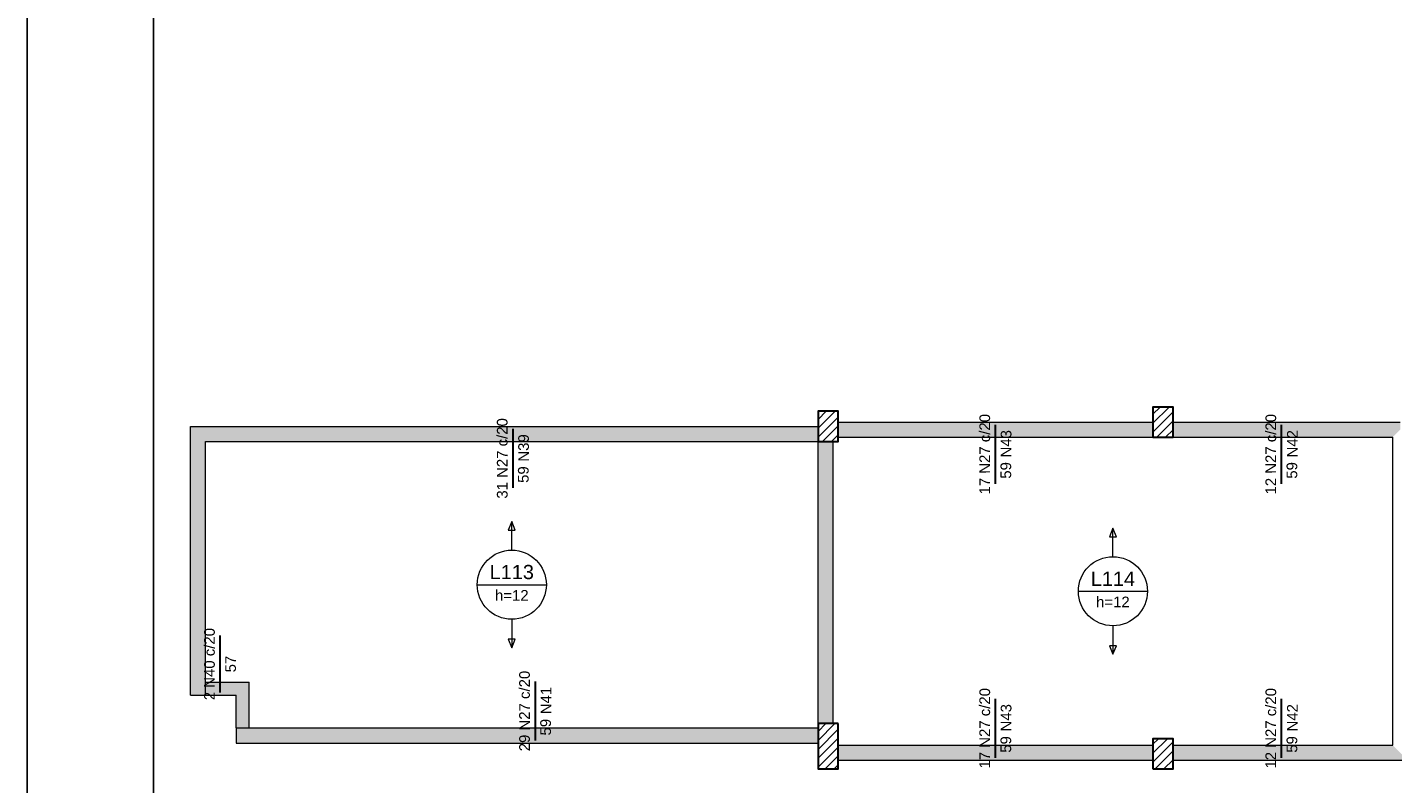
# Model space of a CAD drawing. Header units: millimetres. Extents: x 0 to 84.1, y 0 to 59.4.
# Tile 2 of 7: x 0 to 27.1, y 14.1 to 29.1. Entities that reach past the tile are written whole.
import ezdxf

# ---------------------------------------------------------------- set-up
doc = ezdxf.new("R2010")
doc.units = ezdxf.units.MM
doc.header["$MEASUREMENT"] = 0
doc.linetypes.add('NULL', pattern=[0])
for name, color, linetype, lineweight in [('Descrição da armadura', 7, 'Continuous', 0), ('DT-Armadura negativa', 4, 'Continuous', 30), ('DT-Hachura pilar em laje', 252, 'Continuous', 5), ('DT-Hachura viga em laje', 254, 'Continuous', 5), ('DT-Textos', 7, 'Continuous', 5), ('FO-Pilares', 4, 'Continuous', 30), ('FO-Vigas', 1, 'Continuous', 20), ('Textos armaduras', 7, 'Continuous', 0)]:
    doc.layers.add(name, color=color, linetype=linetype, lineweight=lineweight)
doc.layers.add('SEDUC_MARF', color=1, linetype='Continuous')
doc.layers.add('SEDUC_MARGG', color=7, linetype='Continuous')
doc.styles.add('Arial', font='txt')

msp = doc.modelspace()

# ---------------------------------------------------------------- hatches: boundary and pattern name
at = {"layer": 'DT-Hachura pilar em laje', "linetype": 'Continuous'}
h = msp.add_hatch(dxfattribs=at)
h.set_pattern_fill('ANSI31', color=252, style=0)
h.paths.add_polyline_path([(15.678, 20.896), (15.878, 20.896), (16.078, 20.896), (16.078, 21.196), (16.078, 21.496), (15.878, 21.496), (15.678, 21.496), (15.678, 21.196)])
h = msp.add_hatch(dxfattribs=at)
h.set_pattern_fill('ANSI31', color=252, style=0)
h.paths.add_polyline_path([(22.319, 20.979), (22.519, 20.979), (22.719, 20.979), (22.719, 21.279), (22.719, 21.579), (22.519, 21.579), (22.319, 21.579), (22.319, 21.279)])
h = msp.add_hatch(dxfattribs=at)
h.set_pattern_fill('ANSI31', color=252, style=0)
h.paths.add_polyline_path([(16.078, 15.305), (15.878, 15.305), (15.678, 15.305), (15.678, 14.855), (15.678, 14.405), (15.878, 14.405), (16.078, 14.405), (16.078, 14.855)])
h = msp.add_hatch(dxfattribs=at)
h.set_pattern_fill('ANSI31', color=252, style=0)
h.paths.add_polyline_path([(22.319, 14.405), (22.519, 14.405), (22.719, 14.405), (22.719, 14.705), (22.719, 15.005), (22.519, 15.005), (22.319, 15.005), (22.319, 14.705)])
at = {"layer": 'DT-Hachura viga em laje', "linetype": 'Continuous'}
for points in [[(15.678, 21.197), (15.678, 21.197), (3.234, 21.197), (3.534, 20.896), (15.678, 20.896), (15.678, 21.197)], [(3.534, 20.896), (3.534, 20.896), (3.234, 21.197), (3.234, 15.87), (3.534, 15.87), (3.534, 20.896)], [(22.319, 21.28), (22.319, 21.28), (16.078, 21.28), (16.078, 20.98), (22.319, 20.98), (22.319, 21.28)], [(27.222, 21.13), (27.222, 21.13), (27.222, 21.28), (22.719, 21.28), (22.719, 20.98), (27.072, 20.98), (27.222, 21.13)], [(15.978, 20.896), (15.978, 20.896), (15.678, 20.896), (15.678, 15.305), (15.978, 15.305), (15.978, 20.896)], [(4.399, 16.13), (4.399, 16.13), (3.534, 16.13), (3.384, 16), (3.534, 15.87), (4.139, 15.87), (4.399, 16.13)], [(4.399, 15.22), (4.399, 15.22), (4.399, 16.13), (4.139, 15.87), (4.139, 15.22), (4.269, 15.07), (4.399, 15.22)], [(15.678, 15.22), (15.678, 15.22), (4.139, 15.22), (4.139, 14.92), (15.678, 14.92), (15.678, 15.22)], [(22.319, 14.877), (22.319, 14.877), (16.078, 14.877), (16.078, 14.577), (22.319, 14.577), (22.319, 14.877)], [(27.072, 14.877), (27.072, 14.877), (22.719, 14.877), (22.719, 14.577), (27.372, 14.577), (27.072, 14.877)]]:
    msp.add_hatch(color=254, dxfattribs=at).paths.add_polyline_path(points)

# ---------------------------------------------------------------- linework, layer by layer
at = {"layer": 'DT-Armadura negativa'}
for points in [[(9.631, 19.976), (9.631, 21.146)], [(19.198, 20.059), (19.198, 21.229)], [(24.87, 20.059), (24.87, 21.229)], [(3.826, 15.919), (3.826, 17.05)], [(10.073, 14.969), (10.073, 16.14)], [(19.198, 14.627), (19.198, 15.798)], [(24.87, 14.627), (24.87, 15.798)]]:
    msp.add_lwpolyline(points, dxfattribs=at)
at = {"layer": 'DT-Textos'}
for p, q in [((9.606, 19.308), (9.535, 19.139)), ((9.676, 19.139), (9.606, 19.308)), ((9.535, 19.139), (9.676, 19.139)), ((21.525, 19.179), (21.454, 19.009)), ((21.454, 19.009), (21.595, 19.009)), ((21.595, 19.009), (21.525, 19.179)), ((8.92, 18.058), (10.291, 18.058)), ((20.839, 17.928), (22.21, 17.928)), ((9.676, 16.977), (9.535, 16.977)), ((9.535, 16.977), (9.606, 16.808)), ((9.606, 16.808), (9.676, 16.977)), ((21.595, 16.848), (21.454, 16.848)), ((21.454, 16.848), (21.525, 16.678)), ((21.525, 16.678), (21.595, 16.848))]:
    msp.add_line(p, q, dxfattribs=at)
for points in [[(9.606, 18.743), (9.606, 19.308)], [(21.525, 18.614), (21.525, 19.179)], [(9.606, 17.373), (9.606, 16.808)], [(21.525, 17.243), (21.525, 16.678)]]:
    msp.add_lwpolyline(points, dxfattribs=at)
for centre in [(9.606, 18.058), (21.525, 17.928)]:
    msp.add_circle(centre, 0.685, dxfattribs=at)
at = {"layer": 'FO-Pilares'}
for points in [[(15.678, 20.896), (15.878, 20.896), (16.078, 20.896), (16.078, 21.196), (16.078, 21.496), (15.878, 21.496), (15.678, 21.496), (15.678, 21.196), (15.678, 20.896)], [(22.319, 20.979), (22.519, 20.979), (22.719, 20.979), (22.719, 21.279), (22.719, 21.579), (22.519, 21.579), (22.319, 21.579), (22.319, 21.279), (22.319, 20.979)], [(16.078, 15.305), (15.878, 15.305), (15.678, 15.305), (15.678, 14.855), (15.678, 14.405), (15.878, 14.405), (16.078, 14.405), (16.078, 14.855), (16.078, 15.305)], [(22.319, 14.405), (22.519, 14.405), (22.719, 14.405), (22.719, 14.705), (22.719, 15.005), (22.519, 15.005), (22.319, 15.005), (22.319, 14.705), (22.319, 14.405)]]:
    msp.add_lwpolyline(points, close=True, dxfattribs=at)
at = {"layer": 'FO-Vigas'}
for p, q in [((3.234, 21.196), (15.678, 21.196)), ((3.234, 15.869), (3.234, 21.196)), ((16.078, 21.279), (22.319, 21.279)), ((22.719, 21.279), (27.222, 21.279)), ((3.534, 20.896), (15.678, 20.896)), ((3.534, 15.869), (3.534, 20.896)), ((15.678, 15.305), (15.678, 20.896)), ((15.978, 15.305), (15.978, 20.896)), ((16.078, 20.979), (22.319, 20.979)), ((22.719, 20.979), (27.072, 20.979)), ((27.072, 17.831), (27.072, 20.979)), ((27.072, 14.877), (27.072, 17.831)), ((3.534, 16.129), (4.399, 16.129)), ((4.399, 15.219), (4.399, 16.129)), ((3.234, 15.869), (3.534, 15.869)), ((3.534, 15.869), (4.139, 15.869)), ((4.139, 15.219), (4.139, 15.869)), ((4.139, 15.219), (4.139, 14.919)), ((4.139, 15.219), (15.678, 15.219)), ((4.139, 14.919), (15.678, 14.919)), ((16.078, 14.877), (22.319, 14.877)), ((22.719, 14.877), (27.072, 14.877)), ((16.078, 14.577), (22.319, 14.577)), ((22.719, 14.577), (27.372, 14.577))]:
    msp.add_line(p, q, dxfattribs=at)
at = {"layer": 'SEDUC_MARF'}
msp.add_lwpolyline([(84.1, 59.4), (0, 59.4), (0, 0), (84.1, 0)], close=True, dxfattribs=at)
at = {"layer": 'SEDUC_MARGG'}
msp.add_lwpolyline([(2.5, 1), (83.1, 1), (83.1, 58.4), (2.5, 58.4)], close=True, dxfattribs=at)

# ---------------------------------------------------------------- texts
at = {"layer": 'Descrição da armadura', "linetype": 'NULL', "char_height": 0.2118, "rotation": 90.0002, "line_spacing_factor": 0.9, "style": 'Arial'}
for s, insert, width, attachment_point in [('17 N27 c/20', (19.092, 20.644), 3.1277, 8), ('12 N27 c/20', (24.764, 20.644), 3.1277, 8), ('31 N27 c/20', (9.525, 20.561), 3.1277, 8), ('N39', (9.948, 21.04), 1.06399, 9), ('N43', (19.516, 21.123), 1.06399, 9), ('N42', (25.188, 21.123), 1.06399, 9), ('2 N40 c/20', (3.72, 16.484), 2.80513, 8), ('29 N27 c/20', (9.967, 15.554), 3.1277, 8), ('N41', (10.39, 16.034), 1.06399, 9), ('17 N27 c/20', (19.092, 15.212), 3.1277, 8), ('12 N27 c/20', (24.764, 15.212), 3.1277, 8), ('N43', (19.516, 15.692), 1.06399, 9), ('N42', (25.188, 15.692), 1.06399, 9)]:
    msp.add_mtext(s, dxfattribs=dict(at, insert=insert, width=width, attachment_point=attachment_point))
at = {"layer": 'DT-Textos', "linetype": 'NULL', "attachment_point": 8, "line_spacing_factor": 0.798, "style": 'Arial'}
for s, insert, char_height, width in [('L113', (9.606, 18.164), 0.2824, 1.7352), ('L114', (21.524, 18.035), 0.2824, 1.7352), ('h=12', (9.606, 17.74), 0.2118, 1.30642), ('h=12', (21.524, 17.61), 0.2118, 1.30642)]:
    msp.add_mtext(s, dxfattribs=dict(at, insert=insert, char_height=char_height, width=width))
at = {"layer": 'Textos armaduras', "linetype": 'NULL', "char_height": 0.2118, "width": 1.04514, "rotation": 90.0002, "line_spacing_factor": 0.9, "style": 'Arial'}
for s, insert, attachment_point in [('59', (9.728, 20.076), 1), ('59', (19.295, 20.159), 1), ('59', (24.967, 20.159), 1), ('57', (3.924, 16.485), 2), ('59', (10.17, 15.069), 1), ('59', (19.295, 14.727), 1), ('59', (24.967, 14.727), 1)]:
    msp.add_mtext(s, dxfattribs=dict(at, insert=insert, attachment_point=attachment_point))

doc.saveas('drawing.dxf')
